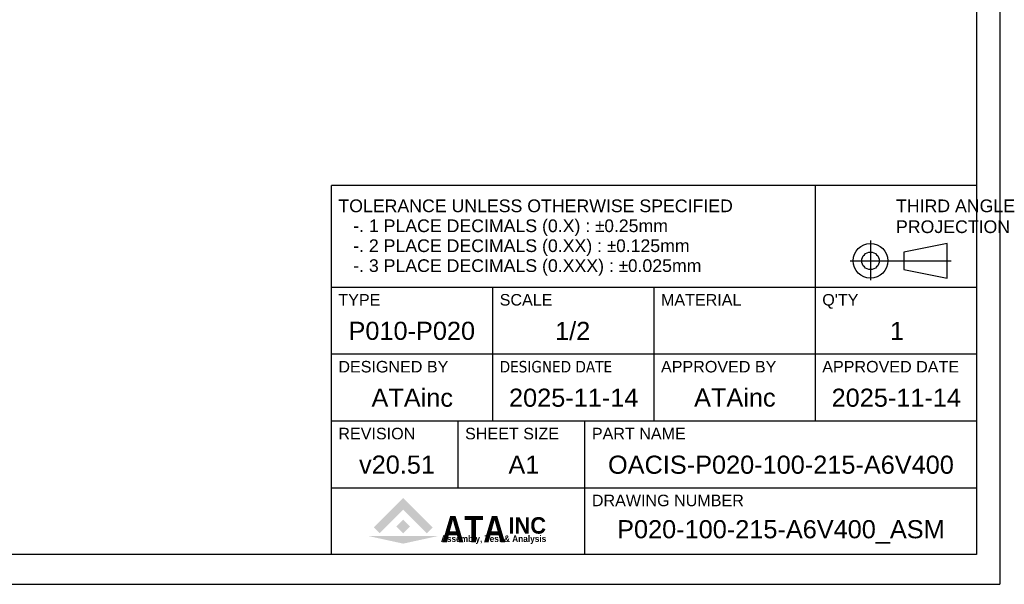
# Model space of a CAD drawing. Extents: x 25137 to 26822, y -9043 to -7855.
# Tile 5 of 21: x 26224 to 26822, y -9043 to -8700. Entities that reach past the tile are written whole.
import ezdxf
from ezdxf.enums import TextEntityAlignment as Align

# ---------------------------------------------------------------- set-up
doc = ezdxf.new("R2010")
doc.units = 0
doc.header["$LTSCALE"] = 25.4
doc.layers.get('0').update_dxf_attribs({"linetype": 'CONTINUOUS'})
doc.styles.add('주 문자 (ISO)', font='arial.ttf')

# ---------------------------------------------------------------- blocks, each defined once
blk = doc.blocks.new('ata-Title-A1-002')
for color, points in [(176, [(14.63, 6.49), (12.84, 8.28), (21.79, 17.23), (30.75, 8.28), (28.96, 6.49), (21.79, 13.66)]), (30, [(21.79, 10.66), (23.88, 8.57), (21.79, 6.49), (19.71, 8.57)]), (9, [(32.34, 5.64), (21.79, 3.34), (11.25, 5.64)])]:
    blk.add_hatch(color=color).paths.add_polyline_path(points)
at = {"color": 253}
for p, q in [((0, 0), (0, 112)), ((196, 112), (0, 112)), ((147, 40.6), (147, 112)), ((196, 112), (196, 0)), ((0, 81.2), (196, 81.2)), ((49, 40.6), (49, 81.2)), ((98, 40.6), (98, 81.2)), ((0, 60.9), (196, 60.9)), ((0, 40.6), (196, 40.6)), ((38.5, 20.3), (38.5, 40.6)), ((77, 0), (77, 40.6)), ((0, 20.3), (196, 20.3)), ((196, 0), (0, 0))]:
    blk.add_line(p, q, dxfattribs=at)
for p, q in [((163.75, 95.32), (163.75, 83.26)), ((187.03, 94.45), (173.85, 91.82)), ((187.03, 83.91), (187.03, 94.45)), ((173.85, 91.82), (173.85, 86.55)), ((157.57, 89.18), (188.27, 89.18)), ((173.85, 86.55), (187.03, 83.91)), ((0, 81.2), (196, 81.2))]:
    blk.add_line(p, q)
for radius in [5.27, 2.64]:
    blk.add_circle((163.75, 89.18), radius)
at = {"char_height": 3.85, "attachment_point": 1, "style": '주 문자 (ISO)'}
for s, insert, line_spacing_factor in [('TOLERANCE UNLESS OTHERWISE SPECIFIED\\P   -. 1 PLACE DECIMALS (0.X) : {\\fAIGDT|b0|i0|c2|p2;`0}.25mm\\P   -. 2 PLACE DECIMALS (0.XX) : {\\fAIGDT|b0|i0|c2|p2;`0}.125mm \\P   -. 3 PLACE DECIMALS (0.XXX) : {\\fAIGDT|b0|i0|c2|p2;`0}.025mm', (2.11, 107.8), 0.942857), ('THIRD ANGLE\\PPROJECTION', (171.5, 107.8), 0.987884)]:
    blk.add_mtext(s, dxfattribs=dict(at, insert=insert, line_spacing_factor=line_spacing_factor))
at = {"char_height": 3.5, "attachment_point": 1, "style": '주 문자 (ISO)'}
for s, insert in [('TYPE', (2.1, 79.1)), ('SCALE', (51.11, 79.1)), ('MATERIAL', (100.1, 79.1)), ("Q'TY", (149.1, 79.1)), ('DESIGNED BY', (2.1, 58.8)), ('{\\fTahoma|b0|i0|c0|p34;DESIGNED \\fTahoma|b0|i0|c129|p34;DATE}', (51.1, 58.8)), ('APPROVED BY', (100.11, 58.8)), ('APPROVED DATE', (149.1, 58.8)), ('REVISION', (2.1, 38.5)), ('SHEET SIZE', (40.6, 38.5)), ('PART NAME', (79.11, 38.5)), ('DRAWING NUMBER', (79.11, 18.2))]:
    blk.add_mtext(s, dxfattribs=dict(at, insert=insert))
at = {"color": 176, "insert": (33.46, 3.77), "char_height": 8, "width": 37.1563, "attachment_point": 7, "line_spacing_factor": 0.5, "style": '주 문자 (ISO)'}
blk.add_mtext('{\\fArial|b1|i0|c0|p34;\\W0.85;ATA}', dxfattribs=at)
at = {"color": 9, "style": '주 문자 (ISO)'}
for s, insert, char_height, attachment_point in [('{\\fArial|b1|i0|c0|p34;\\W0.95;INC}', (53.76, 6.3), 5, 7), ('{\\fArial|b1|i0|c0|p34;\\W0.9;Assembly, Test & Analysis}', (49.25, 5.84), 2, 2)]:
    blk.add_mtext(s, dxfattribs=dict(at, insert=insert, char_height=char_height, attachment_point=attachment_point))
at = {"style": '주 문자 (ISO)'}
for tag, p in [('TYPE_001', (24.5, 67.9)), ('SCALE_001', (73.5, 67.9)), ('MATERIAL_001', (122.5, 67.9)), ('QTY_001', (171.5, 67.9)), ('DESIGNED_BY_001', (24.5, 47.6)), ('APPROVED_BY_001', (122.5, 47.64)), ('APPROVED_DATE_001', (171.5, 47.6)), ('REVISION_001', (19.25, 27.3)), ('SHEET_SIZE_001', (57.75, 27.3)), ('PART_NAME_001', (136.5, 27.3)), ('DRAWING_NUMBER_001', (136.5, 7))]:
    blk.add_attdef(tag, text='', height=5.5, dxfattribs=at).set_placement(p, align=Align.MIDDLE_CENTER)
at = {"color": 7, "style": '주 문자 (ISO)'}
blk.add_attdef('DESIGNED_DATE_001', text='', height=5.5, dxfattribs=at).set_placement((73.5, 47.6), align=Align.MIDDLE_CENTER)
blk = doc.blocks.new('ata-Border-A1-002')
at = {"color": 253, "ltscale": 0.5}
for p in [(841, 594), (0, 0)]:
    blk.add_line(p, (841, 0), dxfattribs=at)
for p, q in [((834, 585), (834, 9)), ((834, 9), (7, 9))]:
    blk.add_line(p, q)

msp = doc.modelspace()

# ---------------------------------------------------------------- block references
at = {"xscale": 2, "yscale": 2, "zscale": 2}
msp.add_blockref('ata-Border-A1-002', (25137.0586486, -9042.7330462), dxfattribs=at)
msp.add_blockref('ata-Border-A1-002', (25137.0586486, -9042.7330462), dxfattribs=at)
ref = msp.add_blockref('ata-Title-A1-002', (26413.0586486, -9024.7330462), dxfattribs=dict(xscale=2, yscale=2, zscale=2))
ref.add_attrib('SCALE_001', '1/2', (26548.9596486, -8894.4275462), dxfattribs={"height": 11, "style": '주 문자 (ISO)'})
ref.add_attrib('TYPE_001', 'P010-P020', (26423.4266486, -8894.3615462), dxfattribs={"height": 11, "style": '주 문자 (ISO)'})
ref.add_attrib('DESIGNED_BY_001', 'ATAinc', (26437.3856486, -8934.9450462), dxfattribs={"height": 11, "style": '주 문자 (ISO)'})
ref.add_attrib('DESIGNED_DATE_001', '2025-11-14', (26520.9426486, -8934.9615462), dxfattribs={"color": 7, "height": 11, "style": '주 문자 (ISO)'})
ref.add_attrib('APPROVED_BY_001', 'ATAinc', (26633.3856486, -8934.8695467), dxfattribs={"height": 11, "style": '주 문자 (ISO)'})
ref.add_attrib('APPROVED_DATE_001', '2025-11-14', (26716.9426486, -8934.9615462), dxfattribs={"height": 11, "style": '주 문자 (ISO)'})
ref.add_attrib('PART_NAME_001', 'OACIS-P020-100-215-A6V400', (26581.0911486, -8975.6330462), dxfattribs={"height": 11, "style": '주 문자 (ISO)'})
ref.add_attrib('DRAWING_NUMBER_001', 'P020-100-215-A6V400_ASM', (26586.6241486, -9014.8030462), dxfattribs={"height": 11, "style": '주 문자 (ISO)'})
ref.add_attrib('QTY_001', '1', (26752.3626486, -8894.4550462), dxfattribs={"height": 11, "style": '주 문자 (ISO)'})
ref.add_attrib('REVISION_001', 'v20.51', (26429.8226486, -8975.5615462), dxfattribs={"height": 11, "style": '주 문자 (ISO)'})
ref.add_attrib('SHEET_SIZE_001', 'A1', (26520.5781486, -8975.6550462), dxfattribs={"color": 7, "height": 11, "style": '주 문자 (ISO)'})

doc.saveas('drawing.dxf')
